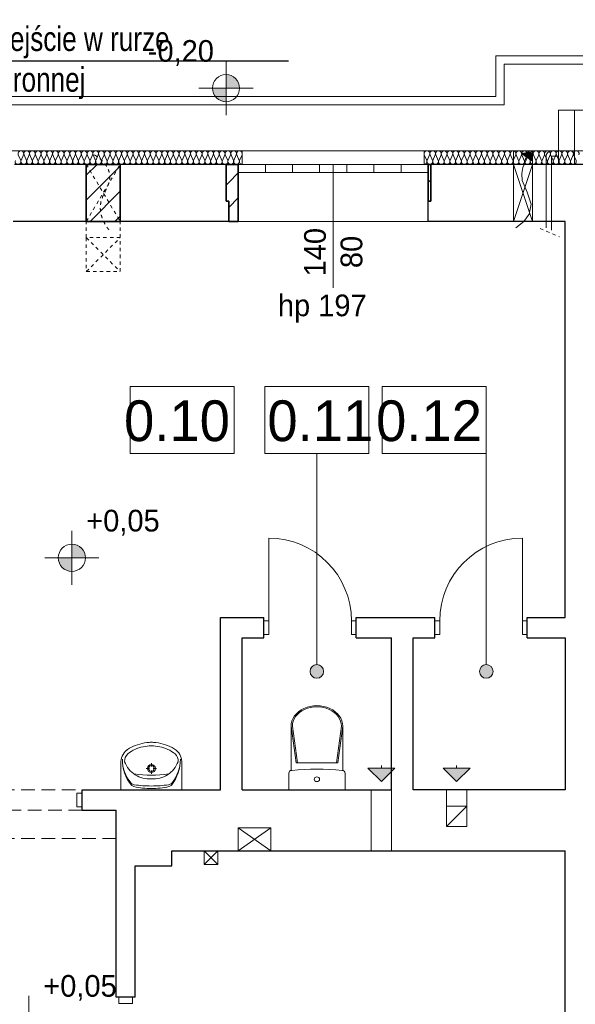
# Model space of a CAD drawing. Header units: inches. Extents: x -515158 to -470211, y -1887 to 84268.
# Tile 13 of 102: x -502059 to -497964, y 6726 to 13985. Entities that reach past the tile are written whole.
import ezdxf

# ---------------------------------------------------------------- set-up
doc = ezdxf.new("R2010")
doc.units = ezdxf.units.IN
doc.header["$MEASUREMENT"] = 0
doc.set_wipeout_variables(frame=1)
doc.linetypes.add('Hidden Line', pattern=[50, 25, -25])
doc.linetypes.add('Krawędzie ukryte', pattern=[150, 100, -50])
doc.layers.add('#opisy', color=7, linetype='Continuous')
for name, color, linetype, lineweight in [('#podkład', 252, 'Continuous', 9), ('Arch ocieplenie_Nr_Pióra__44', 252, 'Continuous', 9), ('Arch okna_Nr_Pióra__9', 252, 'Continuous', 9), ('Arch teren_Nr_Pióra__5', 252, 'Continuous', 13), ('Arch wykończenie_Nr_Pióra__3', 252, 'Continuous', 18), ('Arch zmurowania_Nr_Pióra__21', 252, 'Continuous', 9), ('Arch zmurowania_Nr_Pióra__27', 252, 'Continuous', 35), ('INSTALACJA IE_Nr_Pióra__88', 252, 'Continuous', 20), ('INWENT gaz_Nr_Pióra__100', 252, 'Continuous', 13), ('INWENT OPISY_Nr_Pióra__21', 252, 'Continuous', 9), ('INWENT RZĘDNE_Nr_Pióra__21', 252, 'Continuous', 9), ('INWENT wyposarzenie_Nr_Pióra__21', 252, 'Continuous', 9), ('INWENT. DRZWI_Nr_Pióra__5', 252, 'Continuous', 13), ('INWENT. OKNA_Nr_Pióra__21', 252, 'Continuous', 9), ('INWENT. OKNA_Nr_Pióra__5', 252, 'Continuous', 13), ('INWENT.ŚCIANY_Nr_Pióra__1', 252, 'Continuous', 25), ('INWENT.ŚCIANY_Nr_Pióra__21', 252, 'Continuous', 9), ('INWENT.ŚCIANY_Nr_Pióra__5', 252, 'Continuous', 13), ('Istniejące kominy_Nr_Pióra__2', 252, 'Continuous', 13), ('Istniejące kominy_Nr_Pióra__21', 252, 'Continuous', 9), ('Istniejące stropy_Nr_Pióra__5', 252, 'Continuous', 13)]:
    doc.layers.add(name, color=color, linetype=linetype, lineweight=lineweight)
doc.styles.add('GENERATED_STYLE_3', font='txt')
doc.styles.add('GENERATED_STYLE_4', font='txt')
doc.styles.add('GENERATED_STYLE_7', font='txt')
pattern_1 = [(45, (0, 0), (-91.923878, 91.923878), [])]

# ---------------------------------------------------------------- blocks, each defined once
blk = doc.blocks.new('parter')
at = {"layer": 'Arch zmurowania_Nr_Pióra__21', "linetype": 'Continuous'}
h = blk.add_hatch(dxfattribs=at)
h.set_pattern_fill('Common_Brick', color=252, style=0, pattern_type=2)
h.set_pattern_definition(pattern_1)
h.paths.add_polyline_path([(-501568.3, 44627.6), (-501318.3, 44627.6), (-501318.3, 45047.6), (-501568.3, 45047.6)], flags=0)
h = blk.add_hatch(dxfattribs=at)
h.set_pattern_fill('Common_Brick', color=252, style=0, pattern_type=2)
h.set_pattern_definition(pattern_1)
h.paths.add_polyline_path([(-500538.3, 44777.6), (-500518.3, 44777.6), (-500518.3, 45047.6), (-500538.3, 45047.6)], flags=0)
h = blk.add_hatch(dxfattribs=at)
h.set_pattern_fill('Common_Brick', color=252, style=0, pattern_type=2)
h.set_pattern_definition(pattern_1)
h.paths.add_polyline_path([(-500518.3, 44627.6), (-500448.3, 44627.6), (-500448.3, 45047.6), (-500518.3, 45047.6)], flags=0)
h = blk.add_hatch(dxfattribs=at)
h.set_pattern_fill('Common_Brick', color=252, style=0, pattern_type=2)
h.set_pattern_definition(pattern_1)
h.paths.add_polyline_path([(-499048.3, 44777.6), (-499028.3, 44777.6), (-499028.3, 45047.6), (-499048.3, 45047.6)], flags=0)
at = {"layer": 'INWENT OPISY_Nr_Pióra__21', "linetype": 'Continuous'}
for points in [[(-499819.1, 41309.9), (-499822.9, 41329), (-499833.8, 41345.3), (-499850, 41356.1), (-499869.1, 41359.9), (-499888.3, 41356.1), (-499904.5, 41345.3), (-499915.3, 41329), (-499919.1, 41309.9), (-499915.3, 41290.8), (-499904.5, 41274.6), (-499888.3, 41263.7), (-499869.1, 41259.9), (-499850, 41263.7), (-499833.8, 41274.6), (-499822.9, 41290.8)], [(-498569.6, 41309.9), (-498573.4, 41329), (-498584.3, 41345.3), (-498600.5, 41356.1), (-498619.6, 41359.9), (-498638.8, 41356.1), (-498655, 41345.3), (-498665.8, 41329), (-498669.6, 41309.9), (-498665.8, 41290.8), (-498655, 41274.6), (-498638.8, 41263.7), (-498619.6, 41259.9), (-498600.5, 41263.7), (-498584.3, 41274.6), (-498573.4, 41290.8)]]:
    blk.add_hatch(color=252, dxfattribs=at).paths.add_polyline_path(points, flags=0)
at = {"layer": 'INWENT RZĘDNE_Nr_Pióra__21', "linetype": 'Continuous'}
for points in [[(-500538.3, 45609.8), (-500438.3, 45609.8), (-500445.9, 45648.1), (-500467.6, 45680.6), (-500500.1, 45702.2), (-500538.3, 45709.8)], [(-500538.3, 45609.8), (-500638.3, 45609.8), (-500630.7, 45571.6), (-500609, 45539.1), (-500576.6, 45517.5), (-500538.3, 45509.8)], [(-501674.7, 42147.5), (-501574.7, 42147.5), (-501582.3, 42185.8), (-501604, 42218.2), (-501636.4, 42239.9), (-501674.7, 42247.5)], [(-501674.7, 42147.5), (-501774.7, 42147.5), (-501767.1, 42109.2), (-501745.4, 42076.8), (-501713, 42055.1), (-501674.7, 42047.5)]]:
    blk.add_hatch(color=252, dxfattribs=at).paths.add_polyline_path(points, flags=0)
at = {"layer": 'Istniejące kominy_Nr_Pióra__21', "linetype": 'Continuous'}
for points in [[(-498289.7, 45140.3), (-498278.3, 45070.5), (-498359.5, 45128.9)], [(-499393.3, 40497.6), (-499493.3, 40597.6), (-499293.3, 40597.6)], [(-498838.3, 40497.6), (-498938.3, 40597.6), (-498738.3, 40597.6)]]:
    blk.add_hatch(color=252, dxfattribs=at).paths.add_polyline_path(points, flags=0)
at = {"color": 252}
for p, q in [((-501245.5, 42915.8), (-501245.5, 43409.9)), ((-501245.5, 43409.9), (-500477.5, 43409.9)), ((-500477.5, 43409.9), (-500477.5, 42915.8)), ((-500253.1, 42915.8), (-500253.1, 43409.9)), ((-500253.1, 43409.9), (-499485.1, 43409.9)), ((-499485.1, 43409.9), (-499485.1, 42915.8)), ((-499387.6, 42915.8), (-499387.6, 43409.9)), ((-499387.6, 43409.9), (-498619.6, 43409.9)), ((-498619.6, 43409.9), (-498619.6, 42915.8)), ((-500477.5, 42915.8), (-501245.5, 42915.8)), ((-499485.1, 42915.8), (-500253.1, 42915.8)), ((-498619.6, 42915.8), (-499387.6, 42915.8))]:
    blk.add_line(p, q, dxfattribs=at)
at = {"layer": 'Arch ocieplenie_Nr_Pióra__44', "color": 252, "linetype": 'Continuous'}
for p, q in [((-502069.6, 45117.8), (-502051.9, 45077.4)), ((-502048.4, 45077.4), (-502030.7, 45117.8)), ((-502027.2, 45117.8), (-502009.6, 45077.4)), ((-502006, 45077.4), (-501988.4, 45117.8)), ((-501984.8, 45117.8), (-501967.2, 45077.4)), ((-501963.6, 45077.4), (-501946, 45117.8)), ((-501942.4, 45117.8), (-501924.8, 45077.4)), ((-501921.2, 45077.4), (-501903.6, 45117.8)), ((-501900, 45117.8), (-501882.4, 45077.4)), ((-501878.8, 45077.4), (-501861.2, 45117.8)), ((-501857.6, 45117.8), (-501840, 45077.4)), ((-501836.5, 45077.4), (-501818.8, 45117.8)), ((-501815.3, 45117.8), (-501797.6, 45077.4)), ((-501794.1, 45077.4), (-501776.4, 45117.8)), ((-501772.9, 45117.8), (-501755.2, 45077.4)), ((-501751.7, 45077.4), (-501734.1, 45117.8)), ((-501730.5, 45117.8), (-501712.9, 45077.4)), ((-501709.3, 45077.4), (-501691.7, 45117.8)), ((-501688.1, 45117.8), (-501670.5, 45077.4)), ((-501666.9, 45077.4), (-501649.3, 45117.8)), ((-501645.7, 45117.8), (-501628.1, 45077.4)), ((-501624.5, 45077.4), (-501606.9, 45117.8)), ((-501603.3, 45117.8), (-501585.7, 45077.4)), ((-501582.1, 45077.4), (-501564.5, 45117.8)), ((-501560.9, 45117.8), (-501543.3, 45077.4)), ((-501539.8, 45077.4), (-501522.1, 45117.8)), ((-501518.6, 45117.8), (-501500.9, 45077.4)), ((-501497.4, 45077.4), (-501479.7, 45117.8)), ((-501476.2, 45117.8), (-501458.5, 45077.4)), ((-501455, 45077.4), (-501437.4, 45117.8)), ((-501433.8, 45117.8), (-501416.2, 45077.4)), ((-501412.6, 45077.4), (-501395, 45117.8)), ((-501391.4, 45117.8), (-501373.8, 45077.4)), ((-501370.2, 45077.4), (-501352.6, 45117.8)), ((-501349, 45117.8), (-501331.4, 45077.4)), ((-501327.8, 45077.4), (-501310.2, 45117.8)), ((-501306.6, 45117.8), (-501289, 45077.4)), ((-501285.4, 45077.4), (-501267.8, 45117.8)), ((-501264.3, 45117.8), (-501246.6, 45077.4)), ((-501243.1, 45077.4), (-501225.4, 45117.8)), ((-501221.9, 45117.8), (-501204.2, 45077.4)), ((-501200.7, 45077.4), (-501183, 45117.8)), ((-501179.5, 45117.8), (-501161.8, 45077.4)), ((-501158.3, 45077.4), (-501140.7, 45117.8)), ((-501137.1, 45117.8), (-501119.5, 45077.4)), ((-501115.9, 45077.4), (-501098.3, 45117.8)), ((-501094.7, 45117.8), (-501077.1, 45077.4)), ((-501073.5, 45077.4), (-501055.9, 45117.8)), ((-501052.3, 45117.8), (-501034.7, 45077.4)), ((-501031.1, 45077.4), (-501013.5, 45117.8)), ((-501009.9, 45117.8), (-500992.3, 45077.4)), ((-500988.7, 45077.4), (-500971.1, 45117.8)), ((-500967.6, 45117.8), (-500949.9, 45077.4)), ((-500946.4, 45077.4), (-500928.7, 45117.8)), ((-500925.2, 45117.8), (-500907.5, 45077.4)), ((-500904, 45077.4), (-500886.3, 45117.8)), ((-500882.8, 45117.8), (-500865.2, 45077.4)), ((-500861.6, 45077.4), (-500844, 45117.8)), ((-500840.4, 45117.8), (-500822.8, 45077.4)), ((-500819.2, 45077.4), (-500801.6, 45117.8)), ((-500798, 45117.8), (-500780.4, 45077.4)), ((-500776.8, 45077.4), (-500759.2, 45117.8)), ((-500755.6, 45117.8), (-500738, 45077.4)), ((-500734.4, 45077.4), (-500716.8, 45117.8)), ((-500713.2, 45117.8), (-500695.6, 45077.4)), ((-500692.1, 45077.4), (-500674.4, 45117.8)), ((-500670.9, 45117.8), (-500653.2, 45077.4)), ((-500649.7, 45077.4), (-500632, 45117.8)), ((-500628.5, 45117.8), (-500610.8, 45077.4)), ((-500607.3, 45077.4), (-500589.6, 45117.8)), ((-500586.1, 45117.8), (-500568.5, 45077.4)), ((-500564.9, 45077.4), (-500547.3, 45117.8)), ((-500543.7, 45117.8), (-500526.1, 45077.4)), ((-500522.5, 45077.4), (-500504.9, 45117.8)), ((-500501.3, 45117.8), (-500483.7, 45077.4)), ((-500480.1, 45077.4), (-500462.5, 45117.8)), ((-500458.9, 45117.8), (-500441.3, 45077.4)), ((-500437.7, 45077.4), (-500420.1, 45117.8)), ((-499076.5, 45117.8), (-499058.9, 45077.4)), ((-499055.4, 45077.4), (-499037.8, 45117.8)), ((-499034.2, 45117.8), (-499016.6, 45077.4)), ((-499013.1, 45077.4), (-498995.4, 45117.8)), ((-498991.9, 45117.8), (-498974.3, 45077.4)), ((-498970.7, 45077.4), (-498953.1, 45117.8)), ((-498949.6, 45117.8), (-498932, 45077.4)), ((-498928.4, 45077.4), (-498910.8, 45117.8)), ((-498907.2, 45117.8), (-498889.6, 45077.4)), ((-498886.1, 45077.4), (-498868.5, 45117.8)), ((-498864.9, 45117.8), (-498847.3, 45077.4)), ((-498843.7, 45077.4), (-498826.1, 45117.8)), ((-498822.6, 45117.8), (-498805, 45077.4)), ((-498801.4, 45077.4), (-498783.8, 45117.8)), ((-498780.2, 45117.8), (-498762.6, 45077.4)), ((-498759.1, 45077.4), (-498741.5, 45117.8)), ((-498737.9, 45117.8), (-498720.3, 45077.4)), ((-498716.8, 45077.4), (-498699.1, 45117.8)), ((-498695.6, 45117.8), (-498678, 45077.4)), ((-498674.4, 45077.4), (-498656.8, 45117.8)), ((-498653.3, 45117.8), (-498635.7, 45077.4)), ((-498632.1, 45077.4), (-498614.5, 45117.8)), ((-498610.9, 45117.8), (-498593.3, 45077.4)), ((-498589.8, 45077.4), (-498572.2, 45117.8)), ((-498568.6, 45117.8), (-498551, 45077.4)), ((-498547.4, 45077.4), (-498529.8, 45117.8)), ((-498526.3, 45117.8), (-498508.7, 45077.4)), ((-498505.1, 45077.4), (-498487.5, 45117.8)), ((-498483.9, 45117.8), (-498466.3, 45077.4)), ((-498462.8, 45077.4), (-498445.2, 45117.8)), ((-498441.6, 45117.8), (-498424, 45077.4)), ((-498420.5, 45077.4), (-498402.8, 45117.8)), ((-498399.3, 45117.8), (-498381.7, 45077.4)), ((-498378.1, 45077.4), (-498360.5, 45117.8)), ((-498357, 45117.8), (-498339.3, 45077.4)), ((-498335.8, 45077.4), (-498318.2, 45117.8)), ((-498314.6, 45117.8), (-498297, 45077.4)), ((-498293.5, 45077.4), (-498275.9, 45117.8)), ((-498272.3, 45117.8), (-498254.7, 45077.4)), ((-498251.1, 45077.4), (-498233.5, 45117.8)), ((-498230, 45117.8), (-498212.4, 45077.4)), ((-498208.8, 45077.4), (-498191.2, 45117.8)), ((-498187.6, 45117.8), (-498170, 45077.4)), ((-498166.5, 45077.4), (-498148.9, 45117.8)), ((-498145.3, 45117.8), (-498127.7, 45077.4)), ((-498124.2, 45077.4), (-498106.5, 45117.8)), ((-498103, 45117.8), (-498085.4, 45077.4)), ((-498081.8, 45077.4), (-498064.2, 45117.8)), ((-498060.7, 45117.8), (-498043, 45077.4)), ((-498039.5, 45077.4), (-498021.9, 45117.8)), ((-498018.3, 45117.8), (-498000.7, 45077.4)), ((-497997.2, 45077.4), (-497979.6, 45117.8)), ((-497976, 45117.8), (-497958.4, 45077.4))]:
    blk.add_line(p, q, dxfattribs=at)
for centre, ratio, start_param, end_param in [((-502050.2, 45126.4), 0.996467, 4.299595, 8.266775), ((-502007.8, 45126.4), 0.996467, 4.299595, 8.266775), ((-501965.4, 45126.4), 0.996467, 4.299595, 8.266775), ((-501923, 45126.4), 0.996467, 4.299595, 8.266775), ((-501880.6, 45126.4), 0.996467, 4.299595, 8.266775), ((-501838.2, 45126.4), 0.996467, 4.299595, 8.266775), ((-501795.8, 45126.4), 0.996467, 4.299595, 8.266775), ((-501753.5, 45126.4), 0.996467, 4.299595, 8.266775), ((-501711.1, 45126.4), 0.996467, 4.299595, 8.266775), ((-501668.7, 45126.4), 0.996467, 4.299595, 8.266775), ((-501626.3, 45126.4), 0.996467, 4.299595, 8.266775), ((-501583.9, 45126.4), 0.996467, 4.299595, 8.266775), ((-501541.5, 45126.4), 0.996467, 4.299595, 8.266775), ((-501499.2, 45126.4), 0.996467, 4.299595, 8.266775), ((-501456.8, 45126.4), 0.996467, 4.299595, 8.266775), ((-501414.4, 45126.4), 0.996467, 4.299595, 8.266775), ((-501372, 45126.4), 0.996467, 4.299595, 8.266775), ((-501329.6, 45126.4), 0.996467, 4.299595, 8.266775), ((-501287.2, 45126.4), 0.996467, 4.299595, 8.266775), ((-501244.8, 45126.4), 0.996467, 4.299595, 8.266775), ((-501202.5, 45126.4), 0.996467, 4.299595, 8.266775), ((-501160.1, 45126.4), 0.996467, 4.299595, 8.266775), ((-501117.7, 45126.4), 0.996467, 4.299595, 8.266775), ((-501075.3, 45126.4), 0.996467, 4.299595, 8.266775), ((-501032.9, 45126.4), 0.996467, 4.299595, 8.266775), ((-500990.5, 45126.4), 0.996467, 4.299595, 8.266775), ((-500948.1, 45126.4), 0.996467, 4.299595, 8.266775), ((-500905.8, 45126.4), 0.996467, 4.299595, 8.266775), ((-500863.4, 45126.4), 0.996467, 4.299595, 8.266775), ((-500821, 45126.4), 0.996467, 4.299595, 8.266775), ((-500778.6, 45126.4), 0.996467, 4.299595, 8.266775), ((-500736.2, 45126.4), 0.996467, 4.299595, 8.266775), ((-500693.8, 45126.4), 0.996467, 4.299595, 8.266775), ((-500651.4, 45126.4), 0.996467, 4.299595, 8.266775), ((-500609.1, 45126.4), 0.996467, 4.299595, 8.266775), ((-500566.7, 45126.4), 0.996467, 4.299595, 8.266775), ((-500524.3, 45126.4), 0.996467, 4.299595, 8.266775), ((-500481.9, 45126.4), 0.996467, 4.299595, 8.266775), ((-500439.5, 45126.4), 0.996467, 4.299595, 8.266775), ((-499057.2, 45126.4), 0.995137, 4.299595, 8.266775), ((-499014.8, 45126.4), 0.995137, 4.299595, 8.266775), ((-498972.5, 45126.4), 0.995137, 4.299595, 8.266775), ((-498930.2, 45126.4), 0.995137, 4.299595, 8.266775), ((-498887.8, 45126.4), 0.995137, 4.299595, 8.266775), ((-498845.5, 45126.4), 0.995137, 4.299595, 8.266775), ((-498803.2, 45126.4), 0.995137, 4.299595, 8.266775), ((-498760.9, 45126.4), 0.995137, 4.299595, 8.266775), ((-498718.5, 45126.4), 0.995137, 4.299595, 8.266775), ((-498676.2, 45126.4), 0.995137, 4.299595, 8.266775), ((-498633.9, 45126.4), 0.995137, 4.299595, 8.266775), ((-498591.5, 45126.4), 0.995137, 4.299595, 8.266775), ((-498549.2, 45126.4), 0.995137, 4.299595, 8.266775), ((-498506.9, 45126.4), 0.995137, 4.299595, 8.266775), ((-498464.6, 45126.4), 0.995137, 4.299595, 8.266775), ((-498422.2, 45126.4), 0.995137, 4.299595, 8.266775), ((-498379.9, 45126.4), 0.995137, 4.299595, 8.266775), ((-498337.6, 45126.4), 0.995137, 4.299595, 8.266775), ((-498295.2, 45126.4), 0.995137, 4.299595, 8.266775), ((-498252.9, 45126.4), 0.995137, 4.299595, 8.266775), ((-498210.6, 45126.4), 0.995137, 4.299595, 8.266775), ((-498168.3, 45126.4), 0.995137, 4.299595, 8.266775), ((-498125.9, 45126.4), 0.995137, 4.299595, 8.266775), ((-498083.6, 45126.4), 0.995137, 4.299595, 8.266775), ((-498041.3, 45126.4), 0.995137, 4.299595, 8.266775), ((-497998.9, 45126.4), 0.995137, 4.299595, 8.266775), ((-497956.6, 45126.4), 0.995137, 4.299595, 8.266775), ((-502071.4, 45068.9), 0.996467, 1.158004, 5.125183), ((-502029, 45068.9), 0.996467, 1.158004, 5.125183), ((-501986.6, 45068.9), 0.996467, 1.158004, 5.125183), ((-501944.2, 45068.9), 0.996467, 1.158004, 5.125183), ((-501901.8, 45068.9), 0.996467, 1.158004, 5.125183), ((-501859.4, 45068.9), 0.996467, 1.158004, 5.125183), ((-501817, 45068.9), 0.996467, 1.158004, 5.125183), ((-501774.7, 45068.9), 0.996467, 1.158004, 5.125183), ((-501732.3, 45068.9), 0.996467, 1.158004, 5.125183), ((-501689.9, 45068.9), 0.996467, 1.158004, 5.125183), ((-501647.5, 45068.9), 0.996467, 1.158004, 5.125183), ((-501605.1, 45068.9), 0.996467, 1.158004, 5.125183), ((-501562.7, 45068.9), 0.996467, 1.158004, 5.125183), ((-501520.3, 45068.9), 0.996467, 1.158004, 5.125183), ((-501478, 45068.9), 0.996467, 1.158004, 5.125183), ((-501435.6, 45068.9), 0.996467, 1.158004, 5.125183), ((-501393.2, 45068.9), 0.996467, 1.158004, 5.125183), ((-501350.8, 45068.9), 0.996467, 1.158004, 5.125183), ((-501308.4, 45068.9), 0.996467, 1.158004, 5.125183), ((-501266, 45068.9), 0.996467, 1.158004, 5.125183), ((-501223.6, 45068.9), 0.996467, 1.158004, 5.125183), ((-501181.3, 45068.9), 0.996467, 1.158004, 5.125183), ((-501138.9, 45068.9), 0.996467, 1.158004, 5.125183), ((-501096.5, 45068.9), 0.996467, 1.158004, 5.125183), ((-501054.1, 45068.9), 0.996467, 1.158004, 5.125183), ((-501011.7, 45068.9), 0.996467, 1.158004, 5.125183), ((-500969.3, 45068.9), 0.996467, 1.158004, 5.125183), ((-500926.9, 45068.9), 0.996467, 1.158004, 5.125183), ((-500884.6, 45068.9), 0.996467, 1.158004, 5.125183), ((-500842.2, 45068.9), 0.996467, 1.158004, 5.125183), ((-500799.8, 45068.9), 0.996467, 1.158004, 5.125183), ((-500757.4, 45068.9), 0.996467, 1.158004, 5.125183), ((-500715, 45068.9), 0.996467, 1.158004, 5.125183), ((-500672.6, 45068.9), 0.996467, 1.158004, 5.125183), ((-500630.3, 45068.9), 0.996467, 1.158004, 5.125183), ((-500587.9, 45068.9), 0.996467, 1.158004, 5.125183), ((-500545.5, 45068.9), 0.996467, 1.158004, 5.125183), ((-500503.1, 45068.9), 0.996467, 1.158004, 5.125183), ((-500460.7, 45068.9), 0.996467, 1.158004, 5.125183), ((-500418.3, 45068.9), 0.996467, 1.158004, 3.141593), ((-499078.3, 45068.9), 0.995137, 3.141593, 5.125182), ((-499036, 45068.9), 0.995137, 1.158004, 5.125183), ((-498993.7, 45068.9), 0.995137, 1.158004, 5.125183), ((-498951.3, 45068.9), 0.995137, 1.158004, 5.125183), ((-498909, 45068.9), 0.995137, 1.158004, 5.125183), ((-498866.7, 45068.9), 0.995137, 1.158004, 5.125183), ((-498824.4, 45068.9), 0.995137, 1.158004, 5.125183), ((-498782, 45068.9), 0.995137, 1.158004, 5.125183), ((-498739.7, 45068.9), 0.995137, 1.158004, 5.125183), ((-498697.4, 45068.9), 0.995137, 1.158004, 5.125183), ((-498655, 45068.9), 0.995137, 1.158004, 5.125183), ((-498612.7, 45068.9), 0.995137, 1.158004, 5.125183), ((-498570.4, 45068.9), 0.995137, 1.158004, 5.125183), ((-498528.1, 45068.9), 0.995137, 1.158004, 5.125183), ((-498485.7, 45068.9), 0.995137, 1.158004, 5.125183), ((-498443.4, 45068.9), 0.995137, 1.158004, 5.125183), ((-498401.1, 45068.9), 0.995137, 1.158004, 5.125183), ((-498358.7, 45068.9), 0.995137, 1.158004, 5.125183), ((-498316.4, 45068.9), 0.995137, 1.158004, 5.125183), ((-498274.1, 45068.9), 0.995137, 1.158004, 5.125183), ((-498231.8, 45068.9), 0.995137, 1.158004, 5.125183), ((-498189.4, 45068.9), 0.995137, 1.158004, 5.125183), ((-498147.1, 45068.9), 0.995137, 1.158004, 5.125183), ((-498104.8, 45068.9), 0.995137, 1.158004, 5.125183), ((-498062.4, 45068.9), 0.995137, 1.158004, 5.125183), ((-498020.1, 45068.9), 0.995137, 1.158004, 5.125183), ((-497977.8, 45068.9), 0.995137, 1.158004, 5.125183)]:
    blk.add_ellipse(centre, major_axis=(0, 21.3), ratio=ratio, start_param=start_param, end_param=end_param, dxfattribs=at)
at = {"layer": 'Arch okna_Nr_Pióra__9', "color": 252, "linetype": 'Continuous'}
for p, q in [((-500448.3, 45047.6), (-499048.3, 45047.6)), ((-500448.3, 44987.6), (-500448.3, 45047.6)), ((-500248.3, 44987.6), (-500248.3, 45047.6)), ((-500048.3, 44987.6), (-500048.3, 45047.6)), ((-499848.3, 44987.6), (-499848.3, 45047.6)), ((-499648.3, 44987.6), (-499648.3, 45047.6)), ((-499448.3, 44987.6), (-499448.3, 45047.6)), ((-499248.3, 44987.6), (-499248.3, 45047.6)), ((-499048.3, 44987.6), (-499048.3, 45047.6)), ((-500448.3, 44987.6), (-499048.3, 44987.6))]:
    blk.add_line(p, q, dxfattribs=at)
at = {"layer": 'Arch teren_Nr_Pióra__5', "color": 252, "linetype": 'Continuous'}
for p, q in [((-498548.3, 45547.6), (-498548.3, 45847.6)), ((-498548.3, 45847.6), (-496498.3, 45847.6)), ((-498488.3, 45487.6), (-498488.3, 45787.6)), ((-498488.3, 45787.6), (-496558.3, 45787.6)), ((-502333.3, 45547.6), (-498548.3, 45547.6)), ((-502333.3, 45487.6), (-498488.3, 45487.6))]:
    blk.add_line(p, q, dxfattribs=at)
at = {"layer": 'Arch wykończenie_Nr_Pióra__3', "color": 252, "linetype": 'Continuous'}
for p, q in [((-500418.3, 45147.6), (-505038.3, 45147.6)), ((-500418.3, 45047.6), (-500418.3, 45147.6)), ((-499078.3, 45047.6), (-499078.3, 45147.6)), ((-495988.3, 45147.6), (-499078.3, 45147.6))]:
    blk.add_line(p, q, dxfattribs=at)
at = {"layer": 'Arch zmurowania_Nr_Pióra__27', "color": 252, "linetype": 'Continuous'}
for p, q in [((-501568.3, 45047.6), (-501568.3, 44627.6)), ((-501318.3, 45047.6), (-501568.3, 45047.6)), ((-501318.3, 44627.6), (-501318.3, 45047.6)), ((-500538.3, 45047.6), (-500538.3, 44777.6)), ((-500518.3, 45047.6), (-500538.3, 45047.6)), ((-500448.3, 45047.6), (-500518.3, 45047.6)), ((-500448.3, 44627.6), (-500448.3, 45047.6)), ((-499048.3, 45047.6), (-499048.3, 44777.6)), ((-499028.3, 45047.6), (-499048.3, 45047.6)), ((-499028.3, 44777.6), (-499028.3, 45047.6)), ((-500538.3, 44777.6), (-500518.3, 44777.6)), ((-500518.3, 44777.6), (-500518.3, 44627.6)), ((-499048.3, 44777.6), (-499028.3, 44777.6)), ((-501568.3, 44627.6), (-501318.3, 44627.6)), ((-500518.3, 44627.6), (-500448.3, 44627.6))]:
    blk.add_line(p, q, dxfattribs=at)
at = {"layer": 'INSTALACJA IE_Nr_Pióra__88', "color": 252, "linetype": 'Continuous'}
for p, q in [((-500208.3, 40157.6), (-500448.3, 39987.6)), ((-500208.3, 39987.6), (-500448.3, 40157.6)), ((-500448.3, 39987.6), (-500448.3, 40157.6)), ((-500448.3, 40157.6), (-500208.3, 40157.6)), ((-500208.3, 40157.6), (-500208.3, 39987.6)), ((-500598.3, 39987.6), (-500698.3, 39887.6)), ((-500598.3, 39887.6), (-500698.3, 39987.6)), ((-500698.3, 39887.6), (-500698.3, 39987.6)), ((-500698.3, 39987.6), (-500598.3, 39987.6)), ((-500598.3, 39987.6), (-500598.3, 39887.6)), ((-500208.3, 39987.6), (-500448.3, 39987.6)), ((-500598.3, 39887.6), (-500698.3, 39887.6))]:
    blk.add_line(p, q, dxfattribs=at)
at = {"layer": 'INWENT gaz_Nr_Pióra__100', "color": 252, "linetype": 'Continuous'}
for p, q in [((-498138.3, 45147.6), (-498088.3, 45147.6)), ((-498178.3, 44579.5), (-498178.3, 45107.6)), ((-498088.3, 45107.6), (-498138.3, 45107.6)), ((-498138.3, 45107.6), (-498138.3, 44561.9))]:
    blk.add_line(p, q, dxfattribs=at)
at = {"layer": 'INWENT gaz_Nr_Pióra__100', "color": 252, "linetype": 'Hidden Line'}
blk.add_line((-498223, 44575.7), (-498081, 44513.4), dxfattribs=at)
at = {"layer": 'INWENT gaz_Nr_Pióra__100', "color": 252, "linetype": 'Continuous'}
blk.add_arc((-498138.3, 45107.6), 40, 90, 180, dxfattribs=at)
at = {"layer": 'INWENT OPISY_Nr_Pióra__21', "color": 252, "linetype": 'Continuous'}
for p, q in [((-501245.5, 42915.8), (-501245.5, 43409.9)), ((-501245.5, 43409.9), (-500477.5, 43409.9)), ((-500477.5, 43409.9), (-500477.5, 42915.8)), ((-500253.1, 42915.8), (-500253.1, 43409.9)), ((-500253.1, 43409.9), (-499485.1, 43409.9)), ((-499485.1, 43409.9), (-499485.1, 42915.8)), ((-499387.6, 42915.8), (-499387.6, 43409.9)), ((-499387.6, 43409.9), (-498619.6, 43409.9)), ((-498619.6, 43409.9), (-498619.6, 42915.8)), ((-500477.5, 42915.8), (-501245.5, 42915.8)), ((-499485.1, 42915.8), (-500253.1, 42915.8)), ((-499869.1, 42915.8), (-499869.1, 41359.9)), ((-498619.6, 42915.8), (-499387.6, 42915.8)), ((-498619.6, 42915.8), (-498619.6, 41359.9))]:
    blk.add_line(p, q, dxfattribs=at)
for centre in [(-499869.1, 41309.9), (-498619.6, 41309.9)]:
    blk.add_circle(centre, 50, dxfattribs=at)
at = {"layer": 'INWENT RZĘDNE_Nr_Pióra__21', "color": 252, "linetype": 'Continuous'}
for p, q in [((-500538.3, 45409.8), (-500538.3, 45809.8)), ((-500738.3, 45609.8), (-500338.3, 45609.8)), ((-501674.7, 41947.5), (-501674.7, 42347.5)), ((-501874.7, 42147.5), (-501474.7, 42147.5)), ((-501991.5, 38517.9), (-501991.5, 38917.9))]:
    blk.add_line(p, q, dxfattribs=at)
for centre in [(-500538.3, 45609.8), (-501674.7, 42147.5)]:
    blk.add_circle(centre, 100, dxfattribs=at)
at = {"layer": 'INWENT wyposarzenie_Nr_Pióra__21', "color": 252, "linetype": 'Continuous'}
for p, q in [((-500059.2, 40579.8), (-500059.2, 40906.6)), ((-500059.2, 40906.1), (-500022, 40637.3)), ((-500049.4, 40906.1), (-500012.3, 40637.3)), ((-499687.2, 40906.1), (-499724.4, 40637.3)), ((-499677.5, 40906.1), (-499714.6, 40637.3)), ((-499677.5, 40580), (-499677.5, 40906.6)), ((-501313.3, 40437.6), (-501313.3, 40632.7)), ((-501102.3, 40594.1), (-501126.3, 40594.1)), ((-501088.4, 40608.4), (-501088.4, 40633)), ((-501088.4, 40555.3), (-501088.4, 40579.9)), ((-501050.5, 40594.1), (-501074.5, 40594.1)), ((-500863.3, 40437.6), (-500863.3, 40632.7)), ((-499868.3, 40637.3), (-500022, 40637.3)), ((-499868.3, 40637.3), (-499714.6, 40637.3)), ((-500075.6, 40437.6), (-500075.6, 40560.2)), ((-499661.1, 40437.6), (-499661.1, 40560.2)), ((-501313.3, 40437.6), (-500863.3, 40437.6)), ((-501017.4, 40437.6), (-501159.2, 40437.6)), ((-499661.1, 40437.6), (-500075.6, 40437.6))]:
    blk.add_line(p, q, dxfattribs=at)
for centre, major_axis, ratio, start_param, end_param in [((-499868.3, 40906.6), (190.8, 0), 0.791506, 0, 3.141593), ((-499868.3, 40906.1), (181.1, 0), 0.790357, 0, 3.141593), ((-501199, 40637.7), (0, 117.3), 0.97619, 0.676235, 1.613647), ((-501159.8, 40587.4), (0, 181.6), 0.97619, 0.473982, 0.675177), ((-501107.8, 40508.2), (0, 250.1), 0.97619, 0.174494, 0.685654), ((-501076.9, 40408.9), (0, 379.2), 0.97619, 0.073395, 0.458318), ((-501088.3, 40491.7), (0, 270.3), 0.97619, 6.046403, 6.519967), ((-501088.3, 40557.2), (0, 230.5), 0.97619, 6.213155, 6.353215), ((-501099.7, 40408.9), (0, 379.2), 0.97619, 5.824867, 6.20979), ((-501068.8, 40508.2), (0, 250.1), 0.97619, 5.597532, 6.108691), ((-501016.9, 40587.4), (0, 181.6), 0.97619, 5.608008, 5.809204), ((-500977.7, 40637.7), (0, 117.3), 0.97619, 4.669538, 5.60695), ((-501018.8, 40658), (0, 289.9), 0.97619, 1.554962, 2.257325), ((-501047.5, 40659.5), (0, 260.5), 0.97619, 1.558986, 2.29468), ((-501218.3, 40649.5), (0, 69.1), 0.97619, 0.712122, 1.639398), ((-501157.9, 40657.9), (0, 289.9), 0.97619, 4.027212, 4.729576), ((-501129.2, 40659.4), (0, 260.5), 0.97619, 3.989857, 4.725552), ((-500958.3, 40649.5), (0, 69.1), 0.97619, 4.643787, 5.571063), ((-501099.1, 40720.2), (0, 205.5), 0.97619, 1.946948, 2.568353), ((-501077.6, 40720.2), (0, 205.5), 0.97619, 3.714833, 4.336237), ((-500051.5, 40560.2), (-24.1, 0), 0.857479, 4.812804, 6.283185), ((-499868.3, 39068.3), (-1773.6, 0), 0.857479, 4.60742, 4.817236), ((-499685.1, 40560.2), (-24.1, 0), 0.857479, 3.141593, 4.602988), ((-501088.4, 41385.8), (0, 840.7), 0.97619, 2.98754, 3.295538), ((-501104.4, 40723.5), (0, 205.4), 0.97619, 2.599562, 3.221982), ((-501072.2, 40723.5), (0, 205.4), 0.97619, 3.061203, 3.683623), ((-501209.9, 40512.4), (0, 38.4), 0.97619, 2.29468, 3.004926), ((-501208.7, 40498.6), (0, 38.4), 0.97619, 2.257325, 2.92004), ((-501093.1, 41024), (0, 577), 0.97619, 2.92004, 3.150499), ((-501084, 41450.2), (0, 985), 0.97619, 3.004926, 3.137317), ((-501093.7, 41450.2), (0, 985), 0.97619, 3.14722, 3.279612), ((-501084.1, 41024), (0, 577), 0.97619, 3.134039, 3.364497), ((-500966.6, 40512.6), (0, 38.4), 0.97619, 3.279612, 3.989857), ((-500967.8, 40498.7), (0, 38.4), 0.97619, 3.364497, 4.027212)]:
    blk.add_ellipse(centre, major_axis=major_axis, ratio=ratio, start_param=start_param, end_param=end_param, dxfattribs=at)
for centre, major_axis, ratio in [((-501088.4, 40594.1), (0, 29.9), 0.97619), ((-501088.4, 40594.1), (0, 21.3), 0.97619), ((-499868.3, 40515), (-20.1, 0), 0.857479)]:
    blk.add_ellipse(centre, major_axis=major_axis, ratio=ratio, dxfattribs=at)
at = {"layer": 'INWENT. DRZWI_Nr_Pióra__5', "color": 252, "linetype": 'Continuous'}
for p, q in [((-500223.3, 41682.6), (-500223.3, 42292.6)), ((-498353.3, 41682.6), (-498353.3, 42292.6)), ((-500258.3, 41682.6), (-500223.3, 41682.6)), ((-500223.3, 41682.6), (-500223.3, 41582.6)), ((-499613.3, 41682.6), (-499613.3, 41582.6)), ((-499578.3, 41682.6), (-499613.3, 41682.6)), ((-498998.3, 41682.6), (-498963.3, 41682.6)), ((-498963.3, 41682.6), (-498963.3, 41582.6)), ((-498353.3, 41682.6), (-498353.3, 41582.6)), ((-498318.3, 41682.6), (-498353.3, 41682.6)), ((-500223.3, 41582.6), (-500258.3, 41582.6)), ((-499613.3, 41582.6), (-499578.3, 41582.6)), ((-498963.3, 41582.6), (-498998.3, 41582.6)), ((-498353.3, 41582.6), (-498318.3, 41582.6)), ((-501638.3, 40412.6), (-501638.3, 40312.6)), ((-501598.3, 40412.6), (-501638.3, 40412.6)), ((-501638.3, 40312.6), (-501598.3, 40312.6)), ((-501328.3, 38862.6), (-501328.3, 38907.6)), ((-501228.3, 38907.6), (-501228.3, 38862.6)), ((-501228.3, 38862.6), (-501328.3, 38862.6))]:
    blk.add_line(p, q, dxfattribs=at)
for centre, start, end in [((-500223.3, 41682.6), 0, 90), ((-498353.3, 41682.6), 90, 180)]:
    blk.add_arc(centre, 610, start, end, dxfattribs=at)
at = {"layer": 'INWENT. OKNA_Nr_Pióra__5', "color": 252, "linetype": 'Continuous'}
blk.add_line((-499748.3, 45047.6), (-499748.3, 44137.6), dxfattribs=at)
at = {"layer": 'INWENT.ŚCIANY_Nr_Pióra__1', "color": 252, "linetype": 'Continuous'}
for p, q in [((-500538.3, 45047.6), (-502098.3, 45047.6)), ((-500538.3, 44777.6), (-500538.3, 45047.6)), ((-499028.3, 44777.6), (-499028.3, 45047.6)), ((-498038.3, 45047.6), (-499028.3, 45047.6)), ((-496018.3, 45047.6), (-498038.3, 45047.6)), ((-500518.3, 44777.6), (-500538.3, 44777.6)), ((-500518.3, 44627.6), (-500518.3, 44777.6)), ((-499028.3, 44777.6), (-499048.3, 44777.6)), ((-499048.3, 44627.6), (-499048.3, 44777.6)), ((-500518.3, 44627.6), (-502108.3, 44627.6)), ((-498038.3, 44627.6), (-499048.3, 44627.6)), ((-498038.3, 41707.6), (-498038.3, 44627.6)), ((-500578.3, 41707.6), (-500258.3, 41707.6)), ((-500578.3, 40437.6), (-500578.3, 41707.6)), ((-500258.3, 41557.6), (-500258.3, 41707.6)), ((-499578.3, 41707.6), (-498998.3, 41707.6)), ((-499578.3, 41557.6), (-499578.3, 41707.6)), ((-498998.3, 41557.6), (-498998.3, 41707.6)), ((-498318.3, 41707.6), (-498038.3, 41707.6)), ((-498318.3, 41557.6), (-498318.3, 41707.6)), ((-500418.3, 41557.6), (-500258.3, 41557.6)), ((-500418.3, 40437.6), (-500418.3, 41557.6)), ((-499578.3, 41557.6), (-499318.3, 41557.6)), ((-499318.3, 40437.6), (-499318.3, 41557.6)), ((-499158.3, 41557.6), (-498998.3, 41557.6)), ((-499158.3, 40437.6), (-499158.3, 41557.6)), ((-498318.3, 41557.6), (-498038.3, 41557.6)), ((-498038.3, 41557.6), (-498038.3, 40437.6)), ((-501598.3, 40437.6), (-500578.3, 40437.6)), ((-501598.3, 40287.6), (-501598.3, 40437.6)), ((-500418.3, 40437.6), (-499318.3, 40437.6)), ((-498038.3, 40437.6), (-499158.3, 40437.6)), ((-501598.3, 40287.6), (-501348.3, 40287.6)), ((-501348.3, 38907.6), (-501348.3, 40287.6)), ((-500938.3, 39987.6), (-498038.3, 39987.6)), ((-500938.3, 39877.6), (-500938.3, 39987.6)), ((-498038.3, 37847.6), (-498038.3, 39987.6)), ((-501208.3, 39877.6), (-500938.3, 39877.6)), ((-501208.3, 38907.6), (-501208.3, 39877.6)), ((-501208.3, 38907.6), (-501348.3, 38907.6))]:
    blk.add_line(p, q, dxfattribs=at)
at = {"layer": 'INWENT.ŚCIANY_Nr_Pióra__21', "color": 252, "linetype": 'Continuous'}
for p, q in [((-500418.3, 45147.6), (-499078.3, 45147.6)), ((-500518.3, 44627.6), (-499048.3, 44627.6))]:
    blk.add_line(p, q, dxfattribs=at)
at = {"layer": 'INWENT.ŚCIANY_Nr_Pióra__5', "color": 252, "linetype": 'Continuous'}
for p, q in [((-498088.3, 45447.6), (-497968.3, 45447.6)), ((-498088.3, 45047.6), (-498088.3, 45447.6)), ((-497078.3, 45447.6), (-497968.3, 45447.6)), ((-497968.3, 45447.6), (-497968.3, 45047.6))]:
    blk.add_line(p, q, dxfattribs=at)
at = {"layer": 'Istniejące kominy_Nr_Pióra__2', "color": 252, "linetype": 'Hidden Line'}
for p, q in [((-501568.3, 45047.6), (-501318.3, 44627.6)), ((-501568.3, 44627.6), (-501318.3, 45047.6)), ((-501568.3, 44507.6), (-501568.3, 45047.6)), ((-501318.3, 44507.6), (-501318.3, 45047.6)), ((-501568.3, 44507.6), (-501318.3, 44257.6)), ((-501568.3, 44257.6), (-501318.3, 44507.6)), ((-501568.3, 44507.6), (-501568.3, 44257.6)), ((-501318.3, 44507.6), (-501568.3, 44507.6)), ((-501318.3, 44257.6), (-501318.3, 44507.6)), ((-501568.3, 44257.6), (-501318.3, 44257.6))]:
    blk.add_line(p, q, dxfattribs=at)
blk.add_open_spline([(-501508.6, 45117.7), (-501508.6, 45117.7), (-501387.2, 45053), (-501395.8, 44944.6), (-501400.8, 44881.6), (-501446.7, 44830.4), (-501460.7, 44768.4), (-501485.8, 44657.6), (-501395.8, 44558.2), (-501395.8, 44558.2)], degree=3, knots=[0, 0, 0, 0, 1, 1, 1, 2, 2, 2, 3, 3, 3, 3], dxfattribs=at)
at = {"layer": 'Istniejące kominy_Nr_Pióra__21', "color": 252, "linetype": 'Continuous'}
for p, q in [((-498418.3, 44627.6), (-498418.3, 45147.6)), ((-498278.3, 44627.6), (-498278.3, 45147.6)), ((-498289.7, 45140.3), (-498359.5, 45128.9)), ((-498278.3, 45070.5), (-498359.5, 45128.9)), ((-498289.7, 45140.3), (-498278.3, 45070.5)), ((-498418.3, 44627.6), (-498278.3, 45047.6)), ((-498278.3, 44627.6), (-498418.3, 45047.6)), ((-499493.3, 40597.6), (-499293.3, 40597.6)), ((-499393.3, 40497.6), (-499493.3, 40597.6)), ((-499393.3, 40597.6), (-499393.3, 40617.6)), ((-499393.3, 40497.6), (-499293.3, 40597.6)), ((-498938.3, 40597.6), (-498738.3, 40597.6)), ((-498838.3, 40497.6), (-498938.3, 40597.6)), ((-498838.3, 40597.6), (-498838.3, 40617.6)), ((-498838.3, 40497.6), (-498738.3, 40597.6)), ((-499468.3, 39987.6), (-499468.3, 40437.6)), ((-499318.3, 40437.6), (-499318.3, 39987.6)), ((-498913.3, 40167.6), (-498913.3, 40437.6)), ((-498763.3, 40437.6), (-498763.3, 40167.6)), ((-498913.3, 40167.6), (-498763.3, 40317.6)), ((-498913.3, 40317.6), (-498763.3, 40317.6)), ((-498763.3, 40167.6), (-498913.3, 40167.6))]:
    blk.add_line(p, q, dxfattribs=at)
at = {"layer": 'Istniejące kominy_Nr_Pióra__21', "color": 252, "linetype": 'Continuous', "flags": 128}
blk.add_lwpolyline([(-498402.6, 44580.8), (-498342.9, 44626.7), (-498303.7, 44681.1), (-498289.7, 44753.9), (-498318.8, 44842.4), (-498354.6, 44930.1), (-498358.8, 44979.5), (-498351.4, 45025.4), (-498318.9, 45099.7)], dxfattribs=at)
at = {"layer": 'Istniejące stropy_Nr_Pióra__5', "color": 252, "linetype": 'Krawędzie ukryte'}
for p, q in [((-501348.3, 40437.6), (-506478.3, 40437.6)), ((-501598.3, 40287.6), (-502538.3, 40287.6)), ((-501348.3, 40077.6), (-506478.3, 40077.6))]:
    blk.add_line(p, q, dxfattribs=at)
at = {"layer": 'INWENT OPISY_Nr_Pióra__21', "color": 252, "linetype": 'Continuous', "style": 'GENERATED_STYLE_4'}
for s, p in [('0.10', (-501290.1, 43007.8)), ('0.11', (-500233.4, 43007.8)), ('0.12', (-499432.2, 43007.8))]:
    blk.add_text(s, height=300, dxfattribs=at).set_placement(p)
at = {"layer": 'INWENT RZĘDNE_Nr_Pióra__21', "color": 252, "char_height": 160, "attachment_point": 7, "style": 'GENERATED_STYLE_3'}
for s, insert in [('{-0,20}', (-501115.1, 45774.2)), ('{+0,05}', (-501568.5, 42311.8)), ('{+0,05}', (-501885.3, 38882.2))]:
    blk.add_mtext(s, dxfattribs=dict(at, insert=insert))
at = {"layer": 'INWENT. OKNA_Nr_Pióra__21', "color": 252, "linetype": 'Continuous', "style": 'GENERATED_STYLE_7'}
for s, p in [('140', (-499802.5, 44222.2)), ('80', (-499533.7, 44283.1))]:
    blk.add_text(s, height=160, rotation=90, dxfattribs=at).set_placement(p)
blk.add_text('hp 197', height=160, dxfattribs=at).set_placement((-500155.9, 43928.3))

msp = doc.modelspace()

# ---------------------------------------------------------------- linework, layer by layer
at = {"layer": '#opisy', "linetype": 'ByBlock', "lineweight": -2}
msp.add_line((-500078.8, 13680), (-502500.9, 13680), dxfattribs=at)
msp.add_line((-500078.8, 13680), (-502500.9, 13680), dxfattribs=at)

# ---------------------------------------------------------------- block references
at = {"layer": '#podkład'}
msp.add_blockref('parter', (0, -32129.9), dxfattribs=at)

# ---------------------------------------------------------------- texts
at = {"layer": '#opisy', "linetype": 'Continuous', "width": 0.8}
for s, p in [('Przejście w rurze', (-502420.1, 13753.8)), ('ochronnej', (-502420.1, 13453.8))]:
    msp.add_text(s, height=180, dxfattribs=at).set_placement(p)

# ---------------------------------------------------------------- next in the draw order: wipeouts: each hides what was drawn before it
msp.add_wipeout([(-509451, 3775.2), (-508201, 4080.2), (-488751, 4080.2), (-488751, 18320.2), (-488451, 18625.2), (-488451, 3775.2)])

doc.saveas('drawing.dxf')
